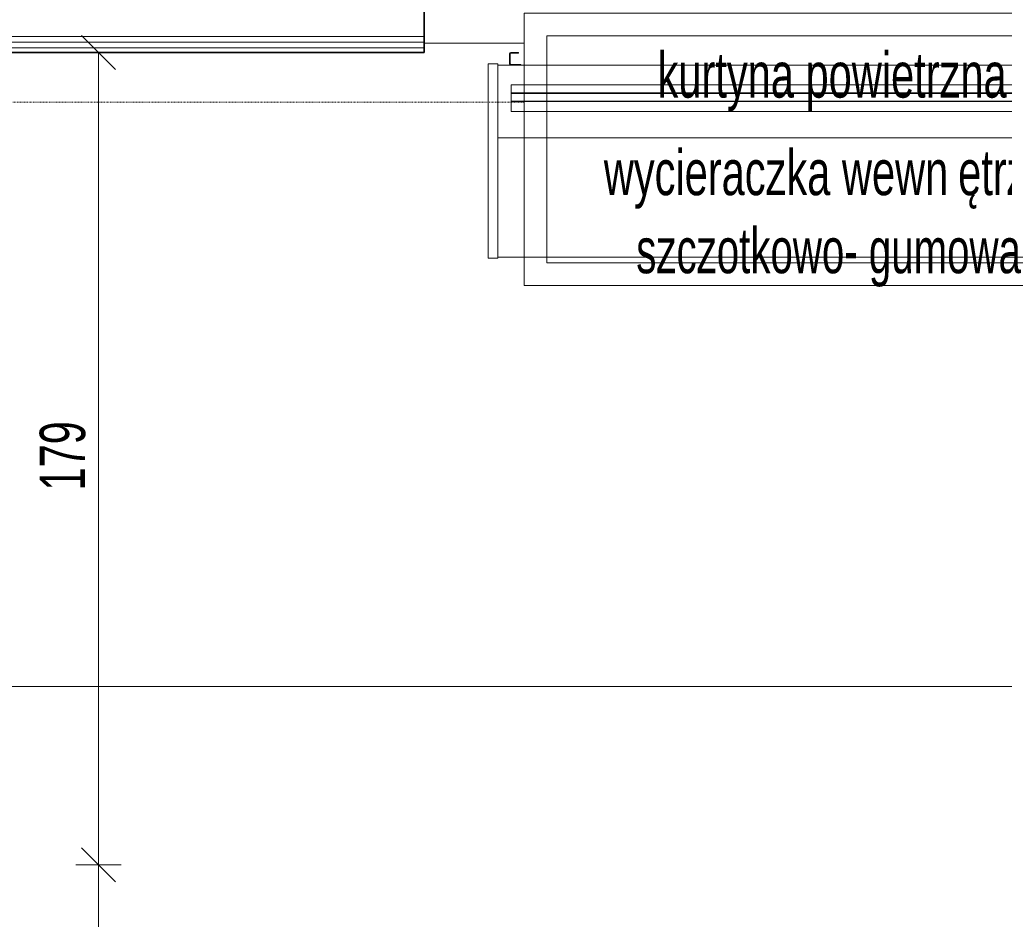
# Model space of a CAD drawing. Header units: centimetres. Extents: x 376 to 6517, y 1901 to 66534.
# Tile 59 of 115: x 2193 to 2410, y 66104 to 66302. Entities that reach past the tile are written whole.
import ezdxf

# ---------------------------------------------------------------- set-up
doc = ezdxf.new("R2010")
doc.units = ezdxf.units.CM
doc.linetypes.add('__FK_przerywana', pattern=[0.32004, 0.16002, -0.16002])
for name, color, linetype, lineweight in [('A-ANNO-DIMS', 7, 'Continuous', 5), ('A-ANNO-DIMS-50', 7, 'Continuous', 5), ('A-DETL-MBND', 7, 'Continuous', 5), ('A-WALL', 7, 'Continuous', 35), ('G-ANNO-TEXT', 7, 'Continuous', 5), ('I-FURN', 7, 'Continuous', 5), ('I-FURN-IDEN', 7, 'Continuous', 5), ('M-EQPM', 7, 'Continuous', 5)]:
    doc.layers.add(name, color=color, linetype=linetype, lineweight=lineweight)
doc.styles.add('Arial Narrow_1', font='ARIALN.TTF', dxfattribs={"width": 0.8, "height": 10})
doc.dimstyles.new('standard_wielkość_otworów', dxfattribs={"dimscale": 30.48, "dimtxt": 10.23431, "dimasz": 0.246063, "dimexe": 0.164042, "dimexo": 0.0625, "dimgap": 0, "dimtad": 1, "dimdec": 1, "dimrnd": 0.5, "dimdsep": 46, "dimtxsty": 'Arial Narrow_1', "dimblk1": 'OBLIQUE', "dimblk2": 'OBLIQUE', "dimsah": 1, "dimcen": 0.09, "dimazin": 0, "dimtfac": 1, "dimtdec": 4, "dimtix": 1, "dimtmove": 0, "dimatfit": 3, "dimfxl": 0.164042, "dimfxlon": 1, "dimtvp": 1, "dimtolj": 1, "dimtzin": 0, "dimarcsym": 2})

# ---------------------------------------------------------------- blocks, each defined once
blk = doc.blocks.new('HVAC_Air-Curtains_Tecnosystemi_Air-For3-Wall - 1000-9033470-__-00_00 Przyziemie PB')
at = {"layer": 'M-EQPM', "color": 253, "true_color": 0xaaaaaa}
for p, q in [((63867.06, 66295.26), (63865.36, 66295.26)), ((63865.36, 66295.11), (63867.06, 66295.11)), ((63867.06, 66295.11), (63867.06, 66295.26)), ((64015.4, 66295.26), (64013.7, 66295.26)), ((64013.7, 66295.26), (64013.7, 66295.11)), ((64013.7, 66295.11), (64015.4, 66295.11)), ((63865.06, 66294.97), (63865.06, 66292.76)), ((63865.21, 66292.76), (63865.21, 66294.97)), ((64015.55, 66294.97), (64015.55, 66292.76)), ((64015.7, 66292.76), (64015.7, 66294.97)), ((63862.48, 66292.77), (63860.38, 66292.77)), ((63860.38, 66292.77), (63860.38, 66249.89)), ((63862.48, 66249.89), (63862.48, 66292.77)), ((63862.48, 66292.46), (63862.48, 66292.77)), ((64018.28, 66292.46), (63862.48, 66292.46)), ((63867.56, 66292.61), (63865.36, 66292.61)), ((63865.36, 66292.46), (63867.56, 66292.46)), ((63867.56, 66292.46), (63867.56, 66292.61)), ((64015.4, 66292.61), (64013.2, 66292.61)), ((64013.2, 66292.61), (64013.2, 66292.46)), ((64013.2, 66292.46), (64015.4, 66292.46)), ((64018.28, 66250.08), (64018.28, 66292.77)), ((64020.38, 66292.77), (64018.28, 66292.77)), ((64018.28, 66292.77), (64018.28, 66292.46)), ((64020.38, 66249.89), (64020.38, 66292.77)), ((63865.38, 66282.24), (63865.38, 66288.09)), ((63865.38, 66288.09), (64015.38, 66288.09)), ((63865.38, 66286.32), (63865.38, 66286.2)), ((64015.38, 66286.32), (63865.38, 66286.32)), ((64015.38, 66288.09), (64015.38, 66282.24)), ((64015.38, 66286.2), (64015.38, 66286.32)), ((63865.38, 66286.2), (64015.38, 66286.2)), ((63865.38, 66284.52), (63865.38, 66284.4)), ((64015.38, 66284.52), (63865.38, 66284.52)), ((63865.38, 66284.4), (64015.38, 66284.4)), ((64015.38, 66284.4), (64015.38, 66284.52)), ((64015.38, 66282.24), (63865.38, 66282.24)), ((64018.28, 66276.46), (63862.48, 66276.46)), ((63860.38, 66249.89), (63862.48, 66249.89)), ((63862.48, 66249.89), (63862.48, 66250.16)), ((63862.48, 66250.16), (64018.28, 66250.16)), ((64018.28, 66250.16), (64018.28, 66249.89)), ((64018.28, 66249.89), (64020.38, 66249.89))]:
    blk.add_line(p, q, dxfattribs=at)
for centre, radius, start, end in [((63865.36, 66294.97), 0.296, 90, 180), ((63865.36, 66294.97), 0.147, 90, 180), ((64015.4, 66294.97), 0.296, 0, 90), ((64015.4, 66294.97), 0.147, 0, 90), ((63865.36, 66292.76), 0.297, 180, 270), ((63865.36, 66292.76), 0.149, 180, 270), ((64015.4, 66292.76), 0.149, 270, 0), ((64015.4, 66292.76), 0.297, 270, 0)]:
    blk.add_arc(centre, radius, start, end, dxfattribs=at)
blk = doc.blocks.new('Wycieraczka wew1 - Wycieraczka wew 2-V9-__-00_00 Przyziemie PB')
at = {"layer": 'I-FURN'}
for p, q in [((75, -15), (-75, -15)), ((-75, -15), (-75, -75)), ((75, -75), (75, -15)), ((-70, -70), (-70, -20)), ((-70, -20), (70, -20)), ((70, -20), (70, -70)), ((70, -70), (-70, -70)), ((-75, -75), (75, -75))]:
    blk.add_line(p, q, dxfattribs=at)
blk = doc.blocks.new('DIMBLOCK37-__-00_00 Przyziemie PB')
at = {"layer": 'A-ANNO-DIMS-50', "color": 250, "true_color": 0x303030}
for p, q in [((2176.85, 66155.53), (2176.85, 66160.53)), ((2903.7, 66155.53), (2903.7, 66160.53)), ((2176.85, 66155.53), (2180.6, 66159.28)), ((2903.7, 66155.53), (2907.45, 66159.28)), ((2176.85, 66155.53), (2173.1, 66151.78)), ((2176.85, 66155.53), (2903.7, 66155.53)), ((2176.85, 66155.53), (2176.85, 66150.53)), ((2903.7, 66155.53), (2899.95, 66151.78)), ((2903.7, 66155.53), (2903.7, 66150.53))]:
    blk.add_line(p, q, dxfattribs=at)
at = {"layer": 'A-ANNO-DIMS-50', "color": 0, "insert": (2533.21, 66168.45), "char_height": 10, "width": 16.9597, "attachment_point": 1, "line_spacing_factor": 0.974696, "style": 'Arial Narrow_1'}
blk.add_mtext('727', dxfattribs=at)
blk = doc.blocks.new('_Oblique')
at = {"color": 0, "linetype": 'ByBlock', "lineweight": -2}
blk.add_line((-0.5, -0.5), (0.5, 0.5), dxfattribs=at)
blk = doc.blocks.new('DIMBLOCK66-__-00_00 Przyziemie PB')
at = {"layer": 'A-ANNO-DIMS-50', "color": 250, "true_color": 0x303030}
for p, q in [((2210.13, 66116.26), (2206.38, 66120.01)), ((2210.13, 66116.26), (2205.13, 66116.26)), ((2210.13, 65806.69), (2210.13, 66116.26)), ((2210.13, 66116.26), (2213.88, 66112.51)), ((2210.13, 66116.26), (2215.13, 66116.26)), ((2210.13, 65806.69), (2206.38, 65810.44)), ((2210.13, 65806.69), (2205.13, 65806.69)), ((2210.13, 65806.69), (2213.88, 65802.94)), ((2210.13, 65806.69), (2215.13, 65806.69))]:
    blk.add_line(p, q, dxfattribs=at)
at = {"layer": 'A-ANNO-DIMS-50', "color": 0, "insert": (2197.21, 65950.83), "char_height": 10, "width": 25.537, "attachment_point": 1, "rotation": 90, "line_spacing_factor": 0.974696, "style": 'Arial Narrow_1'}
blk.add_mtext('309.5', dxfattribs=at)
blk = doc.blocks.new('DIMBLOCK67-__-00_00 Przyziemie PB')
at = {"layer": 'A-ANNO-DIMS-50', "color": 250, "true_color": 0x303030}
for p, q in [((2210.13, 66295.26), (2206.38, 66299.01)), ((2210.13, 66295.26), (2205.13, 66295.26)), ((2210.13, 66116.26), (2210.13, 66295.26)), ((2210.13, 66295.26), (2213.88, 66291.51)), ((2210.13, 66295.26), (2215.13, 66295.26)), ((2210.13, 66116.26), (2206.38, 66120.01)), ((2210.13, 66116.26), (2205.13, 66116.26)), ((2210.13, 66116.26), (2213.88, 66112.51)), ((2210.13, 66116.26), (2215.13, 66116.26))]:
    blk.add_line(p, q, dxfattribs=at)
at = {"layer": 'A-ANNO-DIMS-50', "color": 0, "insert": (2197.21, 66198.7), "char_height": 10, "width": 16.9597, "attachment_point": 1, "rotation": 90, "line_spacing_factor": 0.974696, "style": 'Arial Narrow_1'}
blk.add_mtext('179', dxfattribs=at)

msp = doc.modelspace()

# ---------------------------------------------------------------- linework, layer by layer
at = {"layer": 'A-DETL-MBND'}
msp.add_line((2303.9, 66297.26), (2281.9, 66297.26), dxfattribs=at)
at = {"layer": 'A-DETL-MBND', "linetype": '__FK_przerywana'}
msp.add_line((2176.85, 66284.26), (2303.9, 66284.26), dxfattribs=at)
at = {"layer": 'A-WALL'}
for p, q in [((2281.9, 66295.26), (2281.9, 66307.06)), ((2125.8, 66295.26), (2281.9, 66295.26))]:
    msp.add_line(p, q, dxfattribs=at)
at = {"layer": 'A-WALL', "lineweight": 5}
for p, q in [((2281.9, 66298.76), (2125.8, 66298.76)), ((2281.9, 66297.51), (2125.8, 66297.51)), ((2281.9, 66296.26), (2125.8, 66296.26))]:
    msp.add_line(p, q, dxfattribs=at)

# ---------------------------------------------------------------- block references
at = {"layer": 'I-FURN'}
msp.add_blockref('Wycieraczka wew1 - Wycieraczka wew 2-V9-__-00_00 Przyziemie PB', (2378.9, 66318.89), dxfattribs=at)
at = {"layer": 'M-EQPM', "color": 253, "true_color": 0xaaaaaa}
msp.add_blockref('HVAC_Air-Curtains_Tecnosystemi_Air-For3-Wall - 1000-9033470-__-00_00 Przyziemie PB', (-61564.36, 0), dxfattribs=at)

# ---------------------------------------------------------------- texts
at = {"layer": 'G-ANNO-TEXT', "insert": (2333.29, 66295.29), "char_height": 10, "width": 96.5232, "attachment_point": 1, "style": 'Arial Narrow_1'}
msp.add_mtext('kurtyna powietrzna', dxfattribs=at)
at = {"layer": 'I-FURN-IDEN', "char_height": 10, "attachment_point": 1, "style": 'Arial Narrow_1'}
for s, insert, width in [('ętrzna', (2399.51, 66273.8), 32.0675), ('wycieraczka wewn', (2321.46, 66273.8), 94.5991), ('szczotkowo- gumowa', (2328.6, 66256.6), 109.3502)]:
    msp.add_mtext(s, dxfattribs=dict(at, insert=insert, width=width))

# ---------------------------------------------------------------- dimensions: what is measured, and where the dimension line sits
at = {"layer": 'A-ANNO-DIMS', "color": 250, "true_color": 0x303030}
for base, p1, p2, override, picture, middle in [((2210.13, 66295.26), (2205.13, 66116.26), (2205.13, 66295.26), {"dimpost": '<>', "dimfxl": 179}, 'DIMBLOCK67-__-00_00 Przyziemie PB', (2205.02, 66205.76)), ((2210.13, 66116.26), (2205.13, 65806.69), (2205.13, 66116.26), {"dimpost": '<>', "dimfxl": 309.577102}, 'DIMBLOCK66-__-00_00 Przyziemie PB', (2205.02, 65961.47))]:
    dim = msp.add_linear_dim(base=base, p1=p1, p2=p2, angle=90, dimstyle='standard_wielkość_otworów', override=override, dxfattribs=at)
    dim.commit()
    dim.dimension.update_dxf_attribs({"geometry": picture, "text_midpoint": middle})
dim = msp.add_linear_dim(base=(2903.6970254, 66155.52941234), p1=(2176.8470254, 66150.52941234), p2=(2903.6970254, 66160.52941234), dimstyle='standard_wielkość_otworów', override={"dimpost": '<>', "dimfxl": 726.918787}, dxfattribs=at)
dim.commit()
dim.dimension.update_dxf_attribs({"geometry": 'DIMBLOCK37-__-00_00 Przyziemie PB', "text_midpoint": (2540.2720254, 66160.54987622)})

doc.saveas('drawing.dxf')
